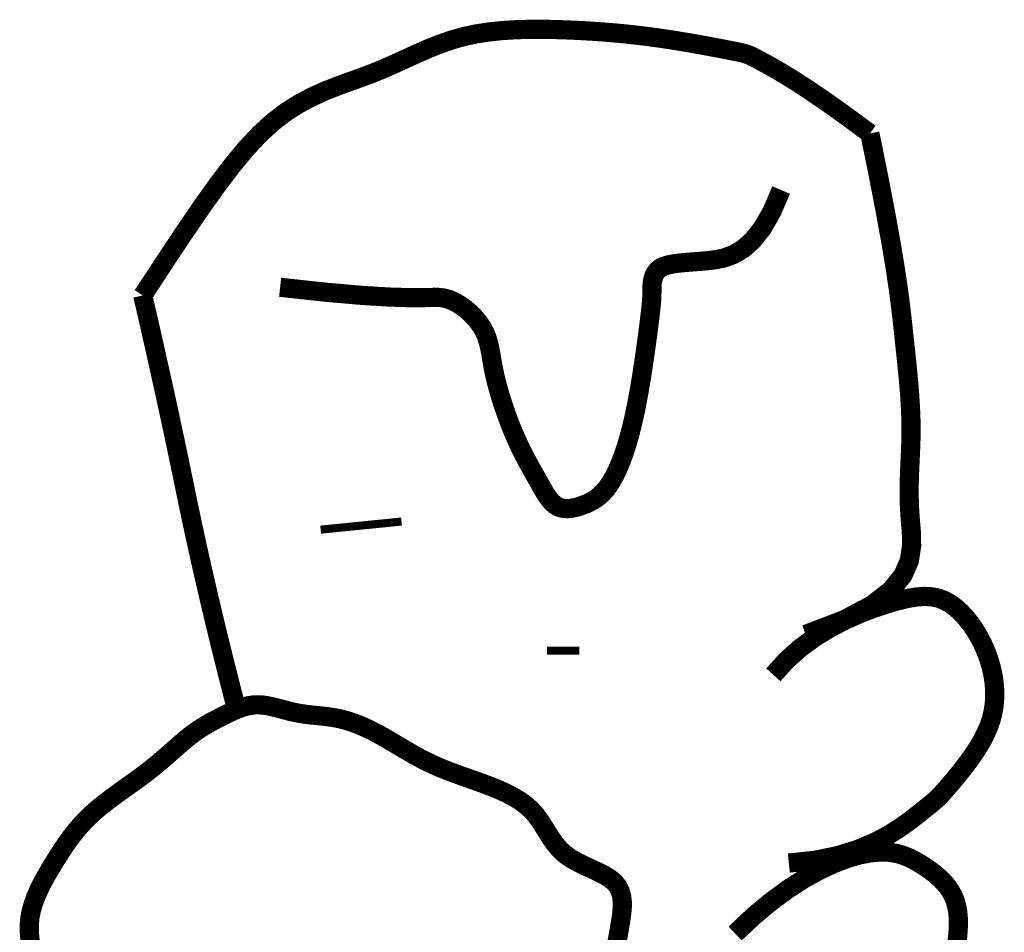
# Model space of a CAD drawing. Extents: x 0.8 to 9.3, y 1.5 to 12.5.
# Tile 167 of 171: x 8.274 to 8.393, y 3.414 to 3.523. Entities that reach past the tile are written whole.
import ezdxf

# ---------------------------------------------------------------- set-up
doc = ezdxf.new("R2010")
doc.units = 0
doc.header["$MEASUREMENT"] = 0
doc.layers.add('FACE', color=160, linetype='CONTINUOUS')

msp = doc.modelspace()

# ---------------------------------------------------------------- linework, layer by layer
at = {"layer": 'FACE', "color": 5}
for points, const_width in [([(8.289179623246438, 3.490084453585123), (8.291795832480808, 3.494080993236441), (8.2941417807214, 3.497612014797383), (8.296256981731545, 3.500710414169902), (8.298180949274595, 3.503409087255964), (8.299953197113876, 3.505740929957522), (8.30161323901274, 3.507738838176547), (8.303200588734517, 3.509435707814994), (8.30475476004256, 3.510864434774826), (8.306307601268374, 3.512058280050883), (8.30786029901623, 3.513051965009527), (8.309406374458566, 3.513880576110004), (8.310939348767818, 3.514579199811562), (8.312452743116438, 3.515182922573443), (8.313940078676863, 3.515726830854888), (8.315394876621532, 3.516246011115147), (8.316810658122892, 3.51677554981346), (8.318184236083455, 3.517341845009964), (8.319525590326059, 3.517936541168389), (8.320847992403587, 3.518542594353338), (8.32216471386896, 3.519142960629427), (8.32348902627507, 3.519720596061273), (8.324834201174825, 3.520258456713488), (8.326213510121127, 3.520739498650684), (8.327640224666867, 3.521146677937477), (8.329123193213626, 3.521467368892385), (8.330653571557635, 3.521706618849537), (8.332218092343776, 3.521873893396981), (8.333803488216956, 3.521978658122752), (8.335396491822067, 3.522030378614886), (8.336983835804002, 3.522038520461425), (8.33855225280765, 3.522012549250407), (8.340088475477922, 3.521961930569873), (8.34158234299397, 3.52189451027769), (8.343036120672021, 3.521811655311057), (8.344455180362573, 3.521713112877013), (8.345844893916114, 3.521598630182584), (8.34721063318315, 3.521467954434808), (8.348557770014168, 3.521320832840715), (8.34989167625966, 3.52115701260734), (8.351217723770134, 3.520976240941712), (8.352537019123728, 3.520779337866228), (8.353833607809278, 3.520571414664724), (8.355087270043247, 3.5203586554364), (8.35627778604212, 3.520147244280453), (8.357384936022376, 3.519943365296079), (8.358388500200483, 3.519753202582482), (8.359268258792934, 3.519582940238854), (8.360003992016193, 3.519438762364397), (8.360585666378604, 3.519323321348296), (8.361043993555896, 3.519225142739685), (8.361419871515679, 3.519129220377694), (8.361754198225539, 3.519020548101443), (8.362087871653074, 3.518884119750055), (8.362461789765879, 3.518704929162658), (8.362916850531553, 3.518467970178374), (8.363493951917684, 3.518158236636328), (8.364232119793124, 3.517757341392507), (8.365162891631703, 3.517233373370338), (8.366315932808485, 3.516551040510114), (8.367720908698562, 3.515675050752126), (8.369407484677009, 3.514570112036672), (8.371405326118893, 3.513200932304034), (8.373744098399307, 3.511532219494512), (8.376453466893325, 3.509528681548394)], 0.002302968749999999), ([(8.376453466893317, 3.509528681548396), (8.37751159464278, 3.504290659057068), (8.378348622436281, 3.49993976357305), (8.378996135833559, 3.496353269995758), (8.379485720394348, 3.493408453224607), (8.379848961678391, 3.490982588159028), (8.380117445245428, 3.488952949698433), (8.38032275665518, 3.487196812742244), (8.3804964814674, 3.485591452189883), (8.380664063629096, 3.484034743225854), (8.380826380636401, 3.482506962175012), (8.380978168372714, 3.4810089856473), (8.381114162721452, 3.47954169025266), (8.38122909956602, 3.47810595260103), (8.38131771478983, 3.47670264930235), (8.381374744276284, 3.475332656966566), (8.381394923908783, 3.473996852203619), (8.381376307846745, 3.472693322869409), (8.381330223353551, 3.471409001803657), (8.381271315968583, 3.470128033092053), (8.381214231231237, 3.468834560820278), (8.381173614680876, 3.46751272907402), (8.381164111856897, 3.466146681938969), (8.38120036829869, 3.464720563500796), (8.381297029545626, 3.463218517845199), (8.381435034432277, 3.461630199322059), (8.38146049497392, 3.459967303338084), (8.381185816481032, 3.458247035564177), (8.38042340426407, 3.456486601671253), (8.378985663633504, 3.454703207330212), (8.376684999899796, 3.452914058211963), (8.373333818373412, 3.451136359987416), (8.368744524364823, 3.449387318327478)], 0.002302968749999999), ([(8.30566956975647, 3.491063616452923), (8.311178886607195, 3.490467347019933), (8.315457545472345, 3.490093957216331), (8.318684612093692, 3.489894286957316), (8.321039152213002, 3.489819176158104), (8.322700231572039, 3.489819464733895), (8.323846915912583, 3.489845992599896), (8.324658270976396, 3.489849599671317), (8.32531336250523, 3.489781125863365), (8.32595904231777, 3.48960212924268), (8.326613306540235, 3.489317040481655), (8.327261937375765, 3.48894100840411), (8.327890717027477, 3.488489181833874), (8.328485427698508, 3.487976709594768), (8.329031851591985, 3.487418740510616), (8.329515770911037, 3.486830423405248), (8.329922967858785, 3.486226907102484), (8.330244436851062, 3.485619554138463), (8.330492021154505, 3.48500458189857), (8.330682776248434, 3.484374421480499), (8.330833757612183, 3.48372150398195), (8.330962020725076, 3.483038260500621), (8.331084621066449, 3.482317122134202), (8.331218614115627, 3.481550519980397), (8.33138105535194, 3.4807308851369), (8.331585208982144, 3.479854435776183), (8.33182917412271, 3.478932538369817), (8.332107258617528, 3.477980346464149), (8.332413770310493, 3.477013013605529), (8.332743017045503, 3.476045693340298), (8.33308930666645, 3.475093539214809), (8.333446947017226, 3.474171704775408), (8.333810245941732, 3.473295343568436), (8.334174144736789, 3.472476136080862), (8.334536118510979, 3.471711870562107), (8.334894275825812, 3.470996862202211), (8.3352467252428, 3.47032542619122), (8.335591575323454, 3.469691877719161), (8.335926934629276, 3.469090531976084), (8.336250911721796, 3.468515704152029), (8.336561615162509, 3.467961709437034), (8.336858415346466, 3.467425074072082), (8.33714573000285, 3.466911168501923), (8.337429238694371, 3.466427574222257), (8.337714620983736, 3.465981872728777), (8.338007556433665, 3.46558164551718), (8.338313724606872, 3.465234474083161), (8.33863880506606, 3.464947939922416), (8.338988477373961, 3.464729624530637), (8.339366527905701, 3.464584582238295), (8.339769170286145, 3.46450775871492), (8.340190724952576, 3.464491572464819), (8.34062551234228, 3.464528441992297), (8.341067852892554, 3.464610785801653), (8.341512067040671, 3.464731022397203), (8.341952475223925, 3.464881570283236), (8.342383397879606, 3.465054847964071), (8.34280041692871, 3.46524611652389), (8.343204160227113, 3.465462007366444), (8.343596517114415, 3.465711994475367), (8.34397937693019, 3.466005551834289), (8.344354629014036, 3.46635215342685), (8.34472416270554, 3.466761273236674), (8.3450898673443, 3.467242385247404), (8.345453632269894, 3.467804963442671), (8.345816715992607, 3.468457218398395), (8.346177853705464, 3.46920230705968), (8.346535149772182, 3.470042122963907), (8.346886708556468, 3.470978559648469), (8.347230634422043, 3.472013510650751), (8.347565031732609, 3.473148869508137), (8.3478880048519, 3.474386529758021), (8.34819765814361, 3.475728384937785), (8.348492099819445, 3.477169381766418), (8.34876945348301, 3.478676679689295), (8.349027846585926, 3.480210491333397), (8.349265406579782, 3.481731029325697), (8.34948026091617, 3.483198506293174), (8.349670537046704, 3.484573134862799), (8.349834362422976, 3.485815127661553), (8.34996986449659, 3.486884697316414), (8.350076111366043, 3.487754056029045), (8.35015593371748, 3.488443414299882), (8.350213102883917, 3.488984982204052), (8.3502513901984, 3.48941096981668), (8.35027456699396, 3.489753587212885), (8.350286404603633, 3.490045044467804), (8.350290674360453, 3.490317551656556), (8.350291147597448, 3.490603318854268), (8.350292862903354, 3.49092697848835), (8.350305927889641, 3.491282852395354), (8.350341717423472, 3.491657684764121), (8.350411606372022, 3.492038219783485), (8.350526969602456, 3.492411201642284), (8.350699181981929, 3.49276337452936), (8.35093961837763, 3.493081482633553), (8.351259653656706, 3.493352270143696), (8.351668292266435, 3.493566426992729), (8.352165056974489, 3.493730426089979), (8.352747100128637, 3.493854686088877), (8.353411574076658, 3.49394962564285), (8.354155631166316, 3.494025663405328), (8.354976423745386, 3.494093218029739), (8.355871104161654, 3.494162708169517), (8.35683682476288, 3.494244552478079), (8.35786883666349, 3.494361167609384), (8.358954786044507, 3.49458296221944), (8.36008041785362, 3.494992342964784), (8.361231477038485, 3.495671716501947), (8.362393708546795, 3.496703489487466), (8.363552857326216, 3.498170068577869), (8.364694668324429, 3.500153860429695), (8.365804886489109, 3.502737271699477)], 0.002302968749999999), ([(8.30044921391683, 3.440373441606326), (8.300443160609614, 3.440396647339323), (8.299743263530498, 3.443124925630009), (8.299047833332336, 3.4458812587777), (8.298365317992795, 3.448638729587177), (8.297704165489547, 3.451370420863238), (8.297064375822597, 3.454076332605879), (8.296445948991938, 3.456756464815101), (8.295848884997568, 3.459410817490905), (8.2952731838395, 3.46203939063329), (8.294718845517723, 3.464642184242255), (8.294185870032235, 3.467219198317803), (8.293650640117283, 3.469820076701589), (8.293089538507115, 3.472494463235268), (8.292502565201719, 3.475242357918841), (8.291889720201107, 3.47806376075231), (8.291251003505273, 3.480958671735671), (8.290586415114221, 3.483927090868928), (8.289895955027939, 3.486969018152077), (8.289179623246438, 3.490084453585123)], 0.002302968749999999), ([(8.310535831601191, 3.461965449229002), (8.320235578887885, 3.462940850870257)], 0.0009694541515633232), ([(8.364867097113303, 3.444535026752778), (8.366404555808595, 3.446243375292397), (8.368078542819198, 3.44773865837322), (8.369843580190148, 3.449035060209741), (8.371654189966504, 3.450146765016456), (8.373464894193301, 3.45108795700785), (8.375230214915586, 3.451872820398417), (8.376904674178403, 3.452515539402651), (8.3784427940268, 3.453030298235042), (8.379810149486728, 3.453429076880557), (8.381016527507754, 3.453715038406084), (8.382082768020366, 3.453889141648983), (8.383029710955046, 3.453952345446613), (8.38387819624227, 3.453905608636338), (8.384649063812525, 3.453749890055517), (8.385363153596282, 3.453486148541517), (8.386041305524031, 3.453115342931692), (8.386699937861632, 3.452640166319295), (8.3873377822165, 3.452070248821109), (8.387949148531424, 3.451416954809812), (8.388528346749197, 3.450691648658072), (8.389069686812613, 3.449905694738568), (8.389567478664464, 3.449070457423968), (8.390016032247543, 3.44819730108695), (8.390409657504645, 3.447297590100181), (8.39074328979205, 3.446381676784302), (8.391014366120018, 3.445455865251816), (8.391220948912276, 3.444525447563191), (8.391361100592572, 3.443595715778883), (8.391432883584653, 3.442671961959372), (8.391434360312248, 3.441759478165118), (8.391363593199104, 3.440863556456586), (8.391218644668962, 3.439989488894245), (8.390999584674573, 3.439141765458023), (8.390714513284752, 3.43832166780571), (8.390373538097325, 3.437529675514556), (8.389986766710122, 3.436766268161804), (8.389564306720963, 3.436031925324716), (8.389116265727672, 3.435327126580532), (8.38865275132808, 3.434652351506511), (8.388183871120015, 3.434008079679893), (8.387719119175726, 3.43339538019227), (8.387265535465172, 3.432817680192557), (8.386829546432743, 3.432278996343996), (8.386417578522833, 3.431783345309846), (8.386036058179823, 3.431334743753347), (8.385691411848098, 3.430937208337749), (8.385390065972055, 3.430594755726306), (8.385138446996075, 3.430311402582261), (8.38493635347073, 3.430085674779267), (8.38475707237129, 3.429894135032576), (8.384567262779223, 3.429707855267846), (8.384333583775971, 3.429497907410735), (8.384022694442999, 3.429235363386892), (8.383601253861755, 3.428891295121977), (8.3830359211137, 3.428436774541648), (8.382293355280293, 3.427842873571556), (8.381341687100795, 3.427094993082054), (8.380154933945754, 3.426235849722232), (8.378708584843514, 3.425322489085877), (8.376978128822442, 3.424411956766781), (8.374939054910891, 3.423561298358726), (8.372566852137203, 3.422827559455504), (8.369837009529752, 3.422267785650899), (8.366725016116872, 3.421939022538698)], 0.002302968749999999), ([(8.337704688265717, 3.447430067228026), (8.341584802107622, 3.447432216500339)], 0.0009694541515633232), ([(8.27576373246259, 3.411989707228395), (8.275636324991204, 3.412838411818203), (8.27556575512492, 3.413687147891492), (8.275563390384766, 3.41453592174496), (8.275640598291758, 3.415384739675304), (8.275804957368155, 3.416233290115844), (8.276048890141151, 3.417079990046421), (8.276361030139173, 3.417922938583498), (8.276730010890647, 3.418760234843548), (8.277144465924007, 3.419589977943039), (8.277593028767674, 3.420410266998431), (8.27806433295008, 3.421219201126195), (8.278547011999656, 3.422014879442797), (8.27903285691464, 3.422795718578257), (8.279526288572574, 3.423561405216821), (8.280034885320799, 3.424311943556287), (8.280566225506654, 3.425047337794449), (8.2811278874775, 3.425767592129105), (8.281727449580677, 3.426472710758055), (8.282372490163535, 3.427162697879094), (8.283070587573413, 3.427837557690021), (8.283825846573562, 3.428497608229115), (8.284628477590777, 3.429144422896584), (8.285465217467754, 3.429779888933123), (8.286322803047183, 3.430405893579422), (8.28718797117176, 3.431024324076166), (8.288047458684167, 3.431637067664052), (8.288888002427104, 3.432246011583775), (8.28969633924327, 3.432853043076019), (8.290462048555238, 3.433458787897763), (8.29118608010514, 3.434058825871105), (8.291872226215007, 3.43464747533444), (8.292524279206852, 3.43521905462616), (8.293146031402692, 3.435767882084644), (8.293741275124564, 3.436288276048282), (8.294313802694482, 3.436774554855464), (8.294867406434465, 3.43722103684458), (8.295405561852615, 3.437623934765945), (8.295930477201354, 3.437987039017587), (8.296444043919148, 3.438316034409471), (8.296948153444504, 3.438616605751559), (8.297444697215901, 3.438894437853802), (8.297935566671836, 3.439155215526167), (8.298422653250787, 3.439404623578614), (8.298907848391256, 3.439648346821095), (8.29939304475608, 3.43988985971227), (8.299880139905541, 3.440123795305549), (8.300371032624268, 3.440342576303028), (8.300867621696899, 3.440538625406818), (8.301371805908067, 3.440704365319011), (8.30188548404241, 3.440832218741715), (8.302410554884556, 3.440914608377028), (8.30294891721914, 3.440943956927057), (8.303501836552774, 3.440915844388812), (8.30406804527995, 3.440838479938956), (8.304645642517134, 3.440723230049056), (8.305232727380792, 3.440581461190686), (8.305827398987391, 3.440424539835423), (8.306427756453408, 3.440263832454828), (8.307031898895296, 3.440110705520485), (8.307637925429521, 3.439976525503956), (8.30824425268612, 3.439869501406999), (8.308850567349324, 3.439785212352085), (8.309456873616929, 3.439716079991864), (8.310063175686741, 3.439654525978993), (8.310669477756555, 3.439592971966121), (8.311275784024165, 3.439523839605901), (8.311882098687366, 3.439439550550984), (8.31248842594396, 3.439332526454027), (8.31309508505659, 3.439196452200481), (8.31370365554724, 3.439030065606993), (8.314316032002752, 3.438833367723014), (8.314934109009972, 3.438606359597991), (8.315559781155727, 3.438349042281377), (8.316194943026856, 3.43806141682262), (8.316841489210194, 3.437743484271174), (8.317501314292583, 3.437395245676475), (8.318175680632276, 3.437017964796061), (8.318863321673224, 3.436617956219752), (8.319562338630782, 3.436202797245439), (8.320270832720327, 3.435780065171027), (8.320986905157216, 3.435357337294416), (8.321708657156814, 3.434942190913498), (8.322434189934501, 3.434542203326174), (8.32316160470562, 3.434164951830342), (8.323889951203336, 3.433815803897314), (8.32462207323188, 3.433491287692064), (8.325361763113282, 3.433185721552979), (8.326112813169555, 3.432893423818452), (8.326879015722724, 3.432608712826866), (8.327664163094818, 3.43232590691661), (8.328472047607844, 3.432039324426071), (8.329306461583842, 3.431743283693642), (8.33016803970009, 3.431432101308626), (8.331044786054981, 3.431100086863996), (8.33192154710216, 3.430741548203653), (8.33278316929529, 3.430350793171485), (8.333614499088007, 3.429922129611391), (8.334400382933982, 3.429449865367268), (8.335125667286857, 3.428928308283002), (8.33577519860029, 3.428351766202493), (8.33634045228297, 3.42771833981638), (8.336839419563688, 3.427041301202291), (8.33729672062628, 3.4263377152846), (8.337736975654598, 3.425624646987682), (8.338184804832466, 3.424919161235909), (8.338664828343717, 3.424238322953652), (8.339201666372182, 3.42359919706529), (8.33981993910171, 3.423018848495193), (8.340534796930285, 3.422508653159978), (8.341323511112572, 3.42205723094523), (8.342153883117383, 3.421647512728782), (8.342993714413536, 3.421262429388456), (8.343810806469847, 3.420884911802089), (8.344572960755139, 3.420497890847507), (8.345247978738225, 3.420084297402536), (8.345803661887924, 3.419627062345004), (8.346216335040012, 3.419113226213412), (8.346496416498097, 3.418546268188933), (8.346662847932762, 3.417933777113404), (8.346734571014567, 3.417283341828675), (8.346730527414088, 3.416602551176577), (8.346669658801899, 3.415898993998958), (8.346570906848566, 3.415180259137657), (8.346453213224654, 3.41445393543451), (8.346331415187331, 3.413726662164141), (8.346203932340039, 3.41300128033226), (8.346065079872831, 3.412279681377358)], 0.002302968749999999), ([(8.360281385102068, 3.413480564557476), (8.362447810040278, 3.415523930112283), (8.364557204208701, 3.417288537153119), (8.366594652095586, 3.418790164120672), (8.368545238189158, 3.420044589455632), (8.370394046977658, 3.421067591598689), (8.372126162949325, 3.421874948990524), (8.3737266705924, 3.422482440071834), (8.375180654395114, 3.422905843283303), (8.376478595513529, 3.423161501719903), (8.37763256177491, 3.423268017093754), (8.378660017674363, 3.423244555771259), (8.379578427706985, 3.423110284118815), (8.380405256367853, 3.422884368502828), (8.381157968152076, 3.422585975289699), (8.381854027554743, 3.422234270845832), (8.382510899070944, 3.421848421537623), (8.38314214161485, 3.421444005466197), (8.383745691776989, 3.421022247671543), (8.384315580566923, 3.420580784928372), (8.38484583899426, 3.420117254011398), (8.385330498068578, 3.419629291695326), (8.385763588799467, 3.419114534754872), (8.38613914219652, 3.41857061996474), (8.38645118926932, 3.417995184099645), (8.386695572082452, 3.417386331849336), (8.386875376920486, 3.416744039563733), (8.386995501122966, 3.416068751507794), (8.38706084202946, 3.415360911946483), (8.387076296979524, 3.414620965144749), (8.387046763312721, 3.41384935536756), (8.386977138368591, 3.413046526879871), (8.386872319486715, 3.412212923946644)], 0.002302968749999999)]:
    msp.add_lwpolyline(points, dxfattribs=dict(at, const_width=const_width))

doc.saveas('drawing.dxf')
